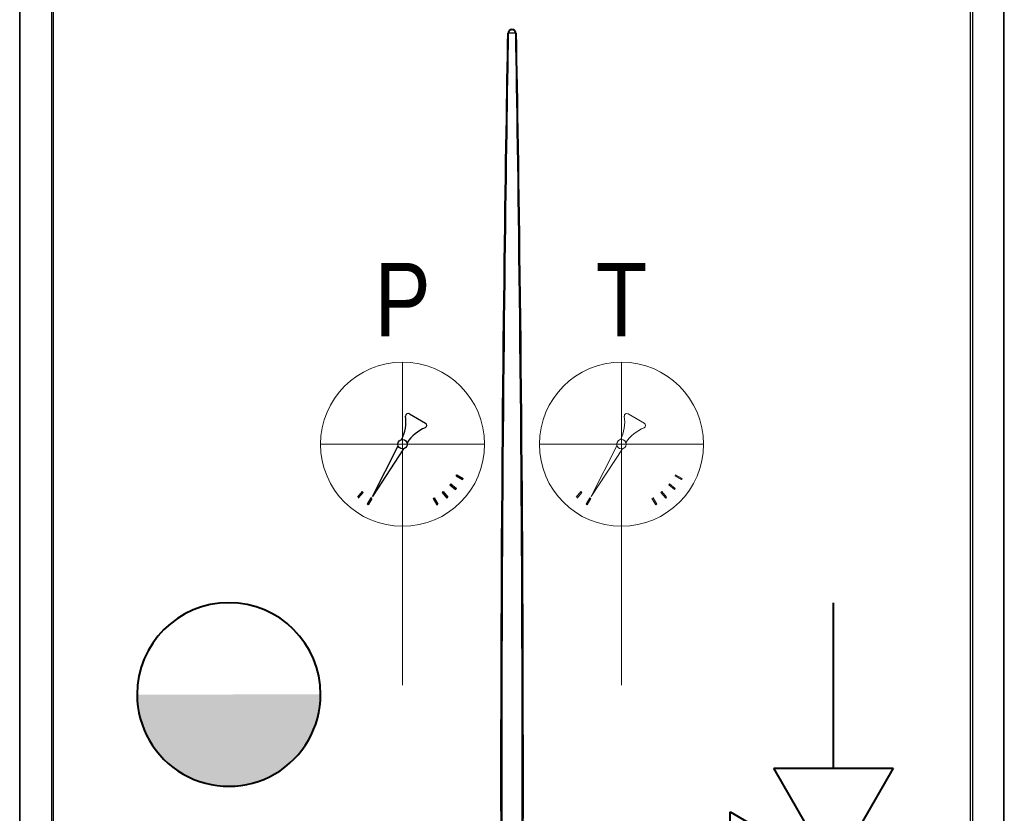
# Model space of a CAD drawing. Header units: centimetres. Extents: x 4745 to 39369, y 17389 to 19524.
# Tile 171 of 188: x 37074 to 37164, y 18610 to 18682. Entities that reach past the tile are written whole.
import ezdxf
from ezdxf.lldxf.tags import DXFTag

# ---------------------------------------------------------------- set-up
doc = ezdxf.new("R2010")
doc.units = ezdxf.units.CM
doc.layers.add('$_urządzenia', color=250, linetype='Continuous')
doc.layers.add('IS_Armatura_Therm', color=250, linetype='SOLID')
for name, color, linetype, lineweight in [('CP_AXISHS', 7, 'DASHDOT', 9), ('IS_ARMATURA', 7, 'Continuous', 9), ('IS_Zimna_woda', 5, 'SOLID', 40)]:
    doc.layers.add(name, color=color, linetype=linetype, lineweight=lineweight)
doc.styles.add('styl1', font='ARIALN.TTF')
tags = doc.linetypes.add('DASHDOT', pattern=[25.4, 12.7, -6.35, 0, -6.35]).pattern_tags.tags
tags[10:11] = [DXFTag(74, 4), DXFTag(75, 0), DXFTag(340, '0'), DXFTag(46, 1.0), DXFTag(50, 0.0), DXFTag(44, 0.0), DXFTag(45, 0.0)]
tags[8:9] = [DXFTag(74, 4), DXFTag(75, 0), DXFTag(340, '0'), DXFTag(46, 1.0), DXFTag(50, 0.0), DXFTag(44, 0.0), DXFTag(45, 0.0)]
tags[6:7] = [DXFTag(74, 4), DXFTag(75, 0), DXFTag(340, '0'), DXFTag(46, 1.0), DXFTag(50, 0.0), DXFTag(44, 0.0), DXFTag(45, 0.0)]
tags[4:5] = [DXFTag(74, 4), DXFTag(75, 0), DXFTag(340, '0'), DXFTag(46, 1.0), DXFTag(50, 0.0), DXFTag(44, 0.0), DXFTag(45, 0.0)]
tags = doc.linetypes.add('SOLID', pattern=[10, 10, 0]).pattern_tags.tags
tags[6:7] = [DXFTag(74, 4), DXFTag(75, 0), DXFTag(340, '0'), DXFTag(46, 0.0), DXFTag(50, 0.0), DXFTag(44, 0.0), DXFTag(45, 0.0)]
tags[4:5] = [DXFTag(74, 4), DXFTag(75, 0), DXFTag(340, '0'), DXFTag(46, 0.0), DXFTag(50, 0.0), DXFTag(44, 0.0), DXFTag(45, 0.0)]

# ---------------------------------------------------------------- blocks, each defined once
blk = doc.blocks.new('A$C92957c0b')
at = {"layer": '$_urządzenia'}
for p, q in [((-279.34, -1127), (-279.34, -29)), ((279.34, -1127), (279.34, -29)), ((-300, -1125.6), (-300, -30.4)), ((-299.63, -1125.6), (-299.63, -30.4)), ((-280.56, -30.4), (-280.56, -1125.6)), ((280.56, -30.4), (280.56, -1125.6)), ((299.63, -1125.6), (299.63, -30.4)), ((300, -1125.6), (300, -30.4)), ((-2.04, -46), (-2.55, -45.99)), ((2.04, -46), (-2.04, -46)), ((2.04, -46), (2.55, -45.99))]:
    blk.add_line(p, q, dxfattribs=at)
for points in [[(-6.7, -526.63), (-6.71, -513.28), (-6.72, -499.73), (-6.72, -485.73), (-6.71, -471.23), (-6.69, -456.29), (-6.66, -440.78), (-6.61, -424.58), (-6.56, -407.83), (-6.49, -390.85), (-6.41, -373.58), (-6.31, -356.09), (-6.21, -338.94), (-6.09, -322.24), (-5.97, -305.88), (-5.84, -290.14), (-5.71, -275.14), (-5.57, -260.76), (-5.43, -246.92), (-5.29, -233.62), (-5.15, -220.86), (-5.01, -208.54), (-4.87, -196.63), (-4.72, -185.16), (-4.58, -174.07), (-4.43, -163.35), (-4.29, -153), (-4.15, -143), (-4.01, -133.34), (-3.87, -124.02), (-3.73, -115), (-3.59, -106.28), (-3.45, -97.87), (-3.32, -89.72), (-3.19, -81.84), (-3.06, -74.22), (-2.93, -66.83), (-2.8, -59.66), (-2.67, -52.71), (-2.55, -45.99)], [(-6.01, -526.62), (-6.02, -513.27), (-6.02, -499.72), (-6.02, -485.72), (-6.01, -471.22), (-5.99, -456.28), (-5.96, -440.78), (-5.92, -424.58), (-5.87, -407.82), (-5.8, -390.85), (-5.72, -373.58), (-5.63, -356.08), (-5.53, -338.93), (-5.42, -322.23), (-5.3, -305.88), (-5.18, -290.14), (-5.05, -275.14), (-4.92, -260.76), (-4.79, -246.92), (-4.66, -233.62), (-4.52, -220.87), (-4.39, -208.54), (-4.25, -196.64), (-4.11, -185.17), (-3.97, -174.07), (-3.84, -163.35), (-3.7, -153.01), (-3.56, -143.01), (-3.43, -133.34), (-3.29, -124.02), (-3.16, -115.01), (-3.03, -106.29), (-2.9, -97.88), (-2.77, -89.73), (-2.64, -81.85), (-2.52, -74.23), (-2.4, -66.84), (-2.28, -59.67), (-2.16, -52.72), (-2.04, -46)], [(2.04, -46), (2.17, -53.65), (2.31, -61.57), (2.45, -69.78), (2.59, -78.25), (2.73, -87), (2.87, -96.07), (3.02, -105.45), (3.16, -115.14), (3.31, -125.19), (3.46, -135.58), (3.61, -146.33), (3.76, -157.49), (3.91, -169.07), (4.06, -181.07), (4.21, -193.57), (4.37, -206.61), (4.52, -220.16), (4.66, -234.21), (4.81, -248.83), (4.95, -263.94), (5.09, -279.27), (5.22, -294.87), (5.34, -310.68), (5.45, -326.33), (5.55, -341.75), (5.64, -357), (5.71, -371.89), (5.78, -386.32), (5.84, -400.4), (5.89, -414.18), (5.93, -427.64), (5.96, -440.8), (5.99, -453.85), (6.01, -466.78), (6.02, -479.59), (6.02, -492.4), (6.02, -505.25), (6.02, -518.1), (6, -530.98)], [(2.55, -45.99), (2.69, -53.64), (2.83, -61.56), (2.98, -69.77), (3.13, -78.24), (3.27, -86.99), (3.42, -96.06), (3.58, -105.44), (3.73, -115.13), (3.88, -125.18), (4.04, -135.57), (4.2, -146.32), (4.35, -157.49), (4.51, -169.06), (4.67, -181.06), (4.83, -193.57), (4.99, -206.61), (5.15, -220.16), (5.3, -234.2), (5.45, -248.82), (5.6, -263.94), (5.75, -279.27), (5.88, -294.87), (6.01, -310.68), (6.12, -326.33), (6.23, -341.75), (6.32, -357), (6.4, -371.89), (6.47, -386.33), (6.53, -400.4), (6.58, -414.19), (6.62, -427.64), (6.66, -440.81), (6.68, -453.85), (6.7, -466.79), (6.71, -479.6), (6.72, -492.41), (6.72, -505.26), (6.71, -518.1), (6.69, -530.99)]]:
    blk.add_lwpolyline(points, dxfattribs=at)
for radius, start, end in [(2.55, 0.2248, 179.7752), (2.04, 0, 180)]:
    blk.add_arc((0, -46), radius, start, end, dxfattribs=at)
blk = doc.blocks.new('Valvola di sicurezza')
at = {"layer": 'IS_Zimna_woda', "color": 18, "true_color": 0x000000}
for p, q in [((-0.5906, 4.675), (0, 4.8227)), ((0.5906, 4.3797), (-0.5906, 4.675)), ((-0.5906, 4.0844), (0.5906, 4.3797)), ((0.5906, 3.7891), (-0.5906, 4.0844)), ((-0.5906, 3.4938), (0.5906, 3.7891)), ((0.5906, 3.1985), (-0.5906, 3.4938)), ((0, 3.0508), (0.5906, 3.1985)), ((0, 2.5594), (-0.9844, 3.1277)), ((-0.9844, 3.1277), (-0.9844, 1.991)), ((0, 2.5594), (0, 3.0508)), ((-0.9844, 1.991), (0, 2.5594)), ((0, 2.5594), (-0.5683, 1.575)), ((0.5683, 1.575), (0, 2.5594)), ((-0.5683, 1.575), (0.5683, 1.575)), ((0, 1.575), (0, 0))]:
    blk.add_line(p, q, dxfattribs=at)
blk = doc.blocks.new('zawórzwrotny11')
at = {"layer": 'IS_Zimna_woda', "true_color": 0x000000}
h = blk.add_hatch(color=18, dxfattribs=at)
edge = h.paths.add_edge_path()
edge.add_arc((0, 0), 8.389, -899.93176, -719.93176, ccw=False)
edge.add_line((-8.389, -0.01), (8.389, 0.01))
at = {"layer": 'IS_Zimna_woda', "color": 18, "true_color": 0x000000}
for start, end in [(0.06824, 180.06824), (180.06824, 0.06824)]:
    blk.add_arc((0, 0), 8.389, start, end, dxfattribs=at)
blk = doc.blocks.new('T')
for p, q in [((0.62, 24.783), (2.084, 23.937)), ((-2.752, 17.25), (-0.413, 21.88)), ((0.087, 21.591), (-2.752, 17.25)), ((4.901, 19.123), (4.958, 19.22)), ((4.901, 19.123), (5.486, 18.785)), ((4.958, 19.22), (5.542, 18.883)), ((4.324, 18.316), (4.396, 18.402)), ((4.324, 18.316), (4.841, 17.882)), ((4.396, 18.402), (4.914, 17.968)), ((5.486, 18.785), (5.542, 18.883)), ((-3.702, 17.694), (-4.136, 17.176)), ((-3.616, 17.621), (-4.05, 17.104)), ((-3.616, 17.621), (-3.702, 17.694)), ((-2.895, 17.116), (-3.232, 16.532)), ((-2.797, 17.06), (-2.895, 17.116)), ((2.797, 17.06), (2.895, 17.116)), ((2.895, 17.116), (3.232, 16.532)), ((3.616, 17.621), (3.702, 17.694)), ((3.616, 17.621), (4.05, 17.104)), ((3.702, 17.694), (4.136, 17.176)), ((4.05, 17.104), (4.136, 17.176)), ((4.841, 17.882), (4.914, 17.968)), ((-3.135, 16.476), (-3.232, 16.532)), ((-2.797, 17.06), (-3.135, 16.476)), ((2.797, 17.06), (3.135, 16.476)), ((3.135, 16.476), (3.232, 16.532))]:
    blk.add_line(p, q)
for centre, major_axis, start_param, end_param in [((-3.336, 24.08), (-2.572, 2.572), 3.460412, 4.06239), ((0.503, 24.58), (-0.166, 0.166), -1.308966, 0.821497), ((3.431, 20.188), (-2.548, 2.548), -0.399985, 0.207792), ((1.967, 23.734), (0.166, 0.166), 4.412711, 6.545016), ((0, 22.018), (0.308, 0.308), 5.497787, 11.780972)]:
    blk.add_ellipse(centre, major_axis=major_axis, ratio=1, start_param=start_param, end_param=end_param)
at = {"layer": 'CP_AXISHS'}
for p, q in [((0, 14.518), (0, 29.518)), ((-7.5, 22.018), (7.5, 22.018))]:
    blk.add_line(p, q, dxfattribs=at)
at = {"layer": 'IS_ARMATURA'}
blk.add_line((0, 0), (0, 14.518), dxfattribs=at)
at = {"layer": 'IS_ARMATURA', "lineweight": 18}
blk.add_circle((0, 22.018), 7.5, dxfattribs=at)
at = {"layer": 'IS_Armatura_Therm', "insert": (-7.5, 38.589), "char_height": 6.7211, "attachment_point": 1, "style": 'styl1'}
blk.add_mtext_dynamic_manual_height_columns('\\pxqc;T', width=15, gutter_width=8.401, heights=[0], dxfattribs=at)
blk = doc.blocks.new('Manometrr')
for p, q in [((35871.375, 72787.052), (35872.839, 72786.206)), ((35868.003, 72779.519), (35870.342, 72784.149)), ((35870.841, 72783.86), (35868.003, 72779.519)), ((35875.656, 72781.392), (35875.712, 72781.489)), ((35875.656, 72781.392), (35876.24, 72781.054)), ((35875.712, 72781.489), (35876.297, 72781.152)), ((35875.079, 72780.585), (35875.151, 72780.671)), ((35875.079, 72780.585), (35875.596, 72780.151)), ((35875.151, 72780.671), (35875.668, 72780.237)), ((35876.24, 72781.054), (35876.297, 72781.152)), ((35867.053, 72779.963), (35866.619, 72779.445)), ((35867.139, 72779.89), (35866.705, 72779.373)), ((35867.139, 72779.89), (35867.053, 72779.963)), ((35874.37, 72779.89), (35874.456, 72779.963)), ((35874.37, 72779.89), (35874.804, 72779.373)), ((35874.456, 72779.963), (35874.89, 72779.445)), ((35874.804, 72779.373), (35874.89, 72779.445)), ((35875.596, 72780.151), (35875.668, 72780.237)), ((35867.86, 72779.385), (35867.522, 72778.801)), ((35867.62, 72778.745), (35867.522, 72778.801)), ((35867.957, 72779.329), (35867.62, 72778.745)), ((35867.957, 72779.329), (35867.86, 72779.385)), ((35873.552, 72779.329), (35873.649, 72779.385)), ((35873.552, 72779.329), (35873.889, 72778.745)), ((35873.649, 72779.385), (35873.987, 72778.801)), ((35873.889, 72778.745), (35873.987, 72778.801))]:
    blk.add_line(p, q)
for centre, major_axis, start_param, end_param in [((35867.419, 72786.349), (-2.572, 2.572), 3.460412, 4.06239), ((35871.257, 72786.849), (-0.166, 0.166), -1.308966, 0.821497), ((35874.186, 72782.457), (-2.548, 2.548), -0.399985, 0.207792), ((35872.722, 72786.003), (0.166, 0.166), 4.412711, 6.545016), ((35870.755, 72784.287), (0.308, 0.308), 5.497787, 11.780972)]:
    blk.add_ellipse(centre, major_axis=major_axis, ratio=1, start_param=start_param, end_param=end_param)
at = {"layer": 'CP_AXISHS'}
for p, q in [((35870.755, 72776.787), (35870.755, 72791.787)), ((35863.255, 72784.287), (35878.255, 72784.287))]:
    blk.add_line(p, q, dxfattribs=at)
at = {"layer": 'IS_ARMATURA'}
blk.add_line((35870.755, 72762.269), (35870.755, 72776.787), dxfattribs=at)
at = {"layer": 'IS_ARMATURA', "lineweight": 18}
blk.add_circle((35870.755, 72784.287), 7.5, dxfattribs=at)
at = {"layer": 'IS_Armatura_Therm', "insert": (35863.255, 72800.858), "char_height": 6.7211, "attachment_point": 1, "style": 'styl1'}
blk.add_mtext_dynamic_manual_height_columns('\\pxqc;P', width=15, gutter_width=8.401, heights=[0], dxfattribs=at)

msp = doc.modelspace()

# ---------------------------------------------------------------- block references
at = {"layer": '$_urządzenia', "xscale": 0.15, "yscale": 0.15, "zscale": 0.15}
msp.add_blockref('A$C92957c0b', (37119.279, 18687.776), dxfattribs=at)
msp.add_blockref('Manometrr', (1238.525, -54140.959))
at = {"color": 1, "lineweight": 5, "xscale": -9.600000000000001, "yscale": 9.600000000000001, "zscale": 9.600000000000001, "rotation": 180}
msp.add_blockref('Valvola di sicurezza', (37148.67, 18628.847), dxfattribs=at)
at = {"layer": 'IS_ARMATURA'}
msp.add_blockref('T', (37129.279, 18621.31), dxfattribs=at)
at = {"layer": 'IS_Zimna_woda'}
msp.add_blockref('zawórzwrotny11', (37093.396, 18620.458), dxfattribs=at)

doc.saveas('drawing.dxf')
